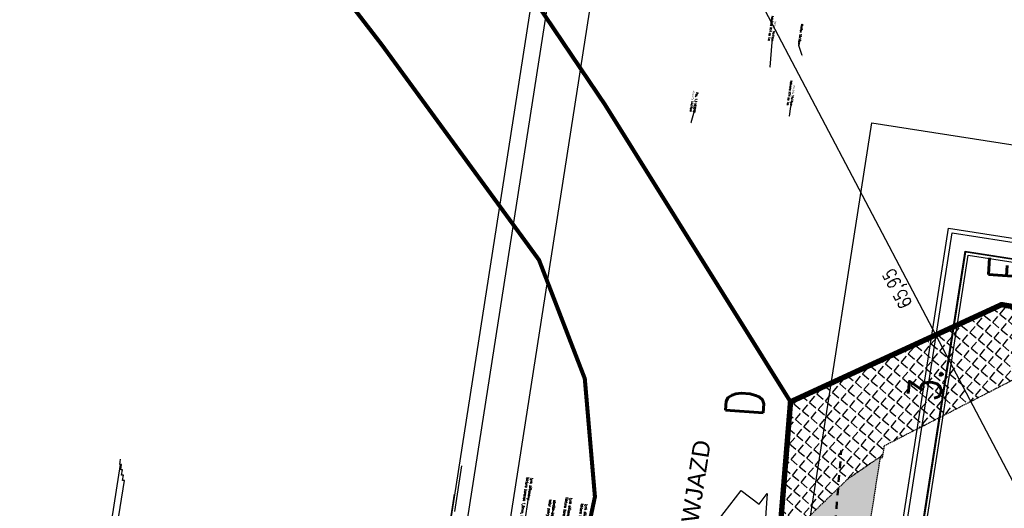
# Model space of a CAD drawing. Extents: x -38969 to 27108, y -24488 to 212598.
# Tile 90 of 256: x -18879 to -11603, y 27915 to 31526. Entities that reach past the tile are written whole.
import ezdxf
from ezdxf import colors
from ezdxf.entities.mleader import LeaderData, LeaderLine
from ezdxf.math import Vec2, Vec3

# ---------------------------------------------------------------- set-up
doc = ezdxf.new("R2010")
doc.units = 0
doc.header["$LTSCALE"] = 100
doc.header["$MEASUREMENT"] = 0
for name, pattern in [('0.5_0.5', [1, 0.5, -0.5]), ('ACAD_ISO03W100', [30, 12, -18]), ('DASHED22', [0.15, 0.1, -0.05])]:
    doc.linetypes.add(name, pattern=pattern)
doc.layers.get('0').update_dxf_attribs({"linetype": 'CONTINUOUS'})
doc.layers.get('DEFPOINTS').update_dxf_attribs({"linetype": 'CONTINUOUS'})
for name, color, linetype in [('-P', 2, 'CONTINUOUS'), ('K_5-TXT', 123, 'CONTINUOUS'), ('P_1-mur', 3, 'CONTINUOUS'), ('p_1-MUW', 1, 'CONTINUOUS'), ('p_1-TXT', 123, 'CONTINUOUS'), ('t_1-dim', 6, 'CONTINUOUS'), ('T_1-granice', 70, 'CONTINUOUS'), ('T_1-HAT', 6, 'CONTINUOUS'), ('T_1-MIEJSCOWY PLAN LINIE', 253, 'CONTINUOUS'), ('T_1-mur', 3, 'CONTINUOUS'), ('T_1-POW', 123, 'DASHED22'), ('T_1-PPOZ I TXT', 10, 'CONTINUOUS'), ('t_1-TXT', 123, 'CONTINUOUS'), ('t_1-TXT1000', 123, 'CONTINUOUS')]:
    doc.layers.add(name, color=color, linetype=linetype)
doc.styles.add('Arial', font='arial.ttf')
doc.styles.add('ROMANS', font='ROMANS.shx', dxfattribs={"width": 0.8})
doc.styles.get("Standard").update_dxf_attribs({"font": 'romans.shx', "width": 0.7})
doc.dimstyles.new('DIM500 PJ', dxfattribs={"dimscale": 10, "dimtxt": 10, "dimasz": 5, "dimexe": 0, "dimexo": 0, "dimgap": 2, "dimtad": 1, "dimlfac": 0.01, "dimrnd": 0.01, "dimzin": 4, "dimtxsty": 'ROMANS', "dimblk1": 'TICK1', "dimblk2": 'TICK1', "dimsah": 1, "dimcen": 0, "dimse1": 1, "dimse2": 1, "dimclrd": 6, "dimclre": 6, "dimclrt": 123, "dimazin": 0, "dimtm": 1e-09, "dimtfac": 1, "dimtmove": 2, "dimatfit": 3, "dimldrblk": 'TICK1', "dimfxl": 1, "dimtolj": 1, "dimarcsym": 0})
pattern_1 = [(320.1447, (-10180.44, 26845.645), (52.8702, 63.3324), [60, -22.5]), (50.1447, (-10180.44, 26845.645), (-63.3324, 52.8702), [60, -22.5])]

# ---------------------------------------------------------------- blocks, each defined once
blk = doc.blocks.new('TICK1')
at = {"color": 0}
for p, q in [((-1, -1), (1, 1)), ((0, 0), (-1, 0)), ((0, -1), (0, 1))]:
    blk.add_line(p, q, dxfattribs=at)
blk = doc.blocks.new('*D1085')
at = {"layer": 'DEFPOINTS', "color": 0}
for p in [(-13890.2, 32477.3), (-13844.9, 32501.1), (-10823.5, 26638.7)]:
    blk.add_point(p, dxfattribs=at)
at = {"layer": 't_1-dim', "color": 6, "lineweight": -2, "transparency": 16777216}
blk.add_line((-10801.4, 26706.7), (-13821.7, 32456.8), dxfattribs=at)
at = {"layer": 't_1-dim', "color": 6, "lineweight": -2, "transparency": 16777216, "xscale": 50, "yscale": 50, "zscale": 50}
for p, rotation in [((-13844.9, 32501.1), 117.7107706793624), ((-10778.2, 26662.5), 297.7107706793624)]:
    blk.add_blockref('TICK1', p, dxfattribs=dict(at, rotation=rotation))
at = {"layer": 't_1-dim', "color": 123, "transparency": 16777216, "insert": (-12381.9, 29544.8), "char_height": 100, "attachment_point": 5, "rotation": 117.71077, "style": 'ROMANS'}
blk.add_mtext('\\A1;65,95', dxfattribs=at)

msp = doc.modelspace()

# ---------------------------------------------------------------- hatches: boundary and pattern name
at = {"layer": 'T_1-HAT'}
h = msp.add_hatch(dxfattribs=at)
h.set_pattern_fill('ANGLE', color=256, scale=300, angle=329)
h.set_pattern_definition(pattern_1)
h.paths.add_polyline_path([(-10766.45676, 29271.91085), (-10826.94386, 29227.73057), (-12492.03404, 28374.3842), (-12505.81332, 28285.94008), (-12528.0207, 28289.39991), (-12761.45883, 28129.40429), (-13039.79343, 27860.03482), (-13275.68506, 27551.96316), (-13182.65149, 28701.46565), (-11622.99334, 29419.86568)])
h = msp.add_hatch(dxfattribs=at)
h.set_pattern_fill('ANGLE', color=256, scale=300, angle=329)
h.set_pattern_definition(pattern_1)
h.paths.add_polyline_path([(-12947.88677, 25549.21122), (-12947.96857, 25549.22396), (-12909.12522, 25798.54503), (-12906.84869, 25798.19035), (-12518.94728, 28287.9863), (-12528.0207, 28289.39991), (-12761.45883, 28129.40429), (-13039.79343, 27860.03482), (-13275.68506, 27551.96316), (-13295.28578, 27319.7396), (-14165.30589, 25484.9322), (-15156.09559, 24009.91643), (-13266.63821, 23504.497), (-13215.6305, 23924.80286), (-13196.43761, 24047.9949), (-13195.39774, 24047.55553)])
h.paths.add_polyline_path([(-10590.60607, 25453.69427), (-10593.60788, 25434.4267), (-10524.79475, 25423.70586), (-10528.64323, 25399.00385), (-10736.14009, 25431.33113), (-10732.29161, 25456.03314), (-10618.30989, 25438.27519), (-10615.30807, 25457.54275), (-10998.18918, 25517.19428), (-11000.67858, 25501.21579), (-12906.84869, 25798.19035), (-12947.88677, 25549.21122), (-10894.13256, 25229.24357), (-10966.65891, 24763.7237), (-10636.42171, 24707.21359), (-10841.60206, 23390.23663), (-11374.47543, 23564.90804), (-12829.02051, 23892.75334), (-12780.23693, 24094.1161), (-13110.46546, 24167.45093), (-13139.15901, 24027.83584), (-13195.39774, 24047.55553), (-13215.6305, 23924.80286), (-13254.9424, 23572.82488), (-11255.36794, 23194.1163), (-9176.51878, 22845.65673), (-9129.11488, 23110.59203), (-9093.5417, 23204.77287), (-8466.78173, 23118.41817), (-7971.09681, 26300.0367), (-8457.23231, 26375.7749), (-8426.59837, 26572.40287), (-10115.07602, 26835.46172), (-10091.67723, 26985.64992), (-10344.77734, 27025.08203), (-10368.17614, 26874.89382), (-10437.34176, 26885.66958), (-10483.36964, 26590.23358), (-8085.29878, 26216.62262), (-8550.19582, 23232.62014), (-10668.63995, 23562.66625), (-10491.76357, 24697.9705), (-9504.67136, 24544.18503), (-9392.7574, 25262.5194), (-10380.83769, 25416.45881), (-10380.14496, 25420.90517)])

# ---------------------------------------------------------------- linework, layer by layer
at = {"layer": '-P'}
for points in [[(-17086.79069, 18874.79454), (-14768.46309, 33755.28369), (-1543.99651, 31694.95855), (-3862.32411, 16814.46941)], [(-16949.74833, 18974.89145), (-14668.36619, 33618.24132), (-1681.03888, 31594.86165), (-3962.42101, 16951.51177)], [(-16591.84848, 19236.30453), (-14406.95311, 33260.34148), (-2038.93872, 31333.44857), (-4223.8341, 17309.41162)], [(-14094.69907, 21060.24363), (-12583.01401, 30763.19206), (-4536.08814, 29509.50947), (-6047.7732, 19806.56103)], [(-13316.92123, 21628.33915), (-12014.91848, 29985.41423), (-5313.86597, 28941.41394), (-6615.86872, 20584.33887)], [(-13281.46028, 21654.24013), (-11989.01751, 29949.95328), (-5349.32692, 28915.51297), (-6641.7697, 20619.79981)], [(-13147.59959, 21752.01312), (-11891.24452, 29816.09259), (-5483.18761, 28817.73998), (-6739.54268, 20753.66051)], [(-13140.57578, 21757.14337), (-11886.11427, 29809.06878), (-5490.21143, 28812.60973), (-6744.67294, 20760.68432)], [(-13116.9711, 21774.38443), (-11868.87321, 29785.4641), (-5513.8161, 28795.36867), (-6761.91399, 20784.289)]]:
    msp.add_lwpolyline(points, close=True, dxfattribs=at)
at = {"layer": 'P_1-mur'}
for p, q in [((-18135.79042, 28238.89432), (-18738.57511, 24369.84189)), ((-15669.27149, 28018.79954), (-16299.15044, 23975.839))]:
    msp.add_line(p, q, dxfattribs=at)
at = {"layer": 'p_1-MUW', "linetype": 'Continuous'}
for p, q in [((-15663.69232, 27892.20859), (-15611.12201, 28229.63801)), ((-18158.48197, 27781.43465), (-18105.91166, 28118.86407)), ((-18118.7567, 28120.86529), (-18112.907, 28158.41234)), ((-18105.91166, 28118.86407), (-18118.7567, 28120.86529))]:
    msp.add_line(p, q, dxfattribs=at)
for points in [[(-18126.8977, 28237.50886), (-18139.74274, 28239.51008), (-18133.89304, 28277.05713)], [(-18119.90235, 28197.9606), (-18132.74739, 28199.96181), (-18126.8977, 28237.50886)], [(-18112.907, 28158.41234), (-18125.75205, 28160.41355), (-18119.90235, 28197.9606)]]:
    msp.add_lwpolyline(points, dxfattribs=at)
at = {"layer": 'T_1-granice', "color": 200, "linetype": 'ACAD_ISO03W100', "ltscale": 0.1, "true_color": 0xba03fc, "const_width": 40}
msp.add_lwpolyline([(-7080.88507, 28692.52326), (-8028.78185, 22517.13308), (-15394.59554, 23662.45758), (-14165.30589, 25484.9322), (-13295.28578, 27319.7396), (-13182.65149, 28701.46565), (-11622.99334, 29419.86568), (-10766.45676, 29271.91085)], close=True, dxfattribs=at)
at = {"layer": 'T_1-MIEJSCOWY PLAN LINIE', "color": 251, "ltscale": 4, "true_color": 0x525252, "const_width": 30}
for points in [[(-12973.33075, 21105.35589), (-16452.52825, 21828.75363), (-16634.91089, 22239.58447), (-15394.59554, 23662.45758), (-14165.30589, 25484.9322), (-13295.28578, 27319.7396), (-13182.65149, 28701.46565), (-14553.73696, 30897.57443), (-16494.55953, 33772.03594), (-18248.57749, 35852.12814), (-18097.60279, 36389.20545), (-16186.27479, 37124.99611), (-12952.41657, 37693.83188), (-11749.90827, 37785.24612), (-7490.79159, 37694.80045), (-4671.43399, 37522.51156), (-4319.37636, 37467.66222), (-2835.33128, 37009.61468), (2178.25305, 34623.1487), (1495.07615, 31389.84378), (1056.67825, 19262.42304), (-2359.65605, 19448.81005)], [(-20941.27011, 18961.96276), (-17366.02197, 23430.57963), (-15830.10956, 25313.39162), (-15059.62985, 26531.41079), (-14822.04685, 27079.83191), (-14628.20464, 28000.19126), (-14703.12909, 28873.04462), (-15041.51543, 29750.17592), (-16202.59867, 31339.81141), (-17276.41949, 32732.62766), (-18249.62591, 34320.81115), (-18853.35554, 34985.22887)]]:
    msp.add_lwpolyline(points, dxfattribs=at)
at = {"layer": 'T_1-mur'}
msp.add_lwpolyline([(-13756.85694, 27775.79886), (-13547.22005, 28047.18073), (-13415.43468, 27945.37925), (-13355.18862, 28023.36976), (-13378.56228, 27700.23507), (-13685.31762, 27596.00688), (-13625.07157, 27673.99738), (-13711.93863, 27741.10039)], close=True, dxfattribs=at)
at = {"layer": 'T_1-POW'}
for points in [[(-10766.45676, 29271.91085), (-10826.94386, 29227.73057), (-12492.03404, 28374.3842), (-12505.81332, 28285.94008), (-12528.0207, 28289.39991), (-12761.45883, 28129.40429), (-13039.79343, 27860.03482), (-13275.68506, 27551.96316), (-13182.65149, 28701.46565), (-11622.99334, 29419.86568)], [(-12906.84869, 25798.19035), (-12518.94728, 28287.9863), (-12528.0207, 28289.39991), (-12761.45883, 28129.40429), (-13039.79343, 27860.03482), (-13275.68506, 27551.96316), (-13295.28578, 27319.7396), (-14165.30589, 25484.9322), (-15156.09559, 24009.91643), (-13266.63821, 23504.497), (-13215.6305, 23924.80286)]]:
    msp.add_lwpolyline(points, close=True, dxfattribs=at)
at = {"layer": 'T_1-PPOZ I TXT', "color": 10, "linetype": '0.5_0.5', "lineweight": 50}
msp.add_lwpolyline([(-13449.07834, 25582.91214), (-13328.08862, 26316.96003), (-12902.80005, 27213.86184), (-12807.53621, 28342.51987)], dxfattribs=at)

# ---------------------------------------------------------------- texts
at = {"layer": 'T_1-mur', "ltscale": 0.6, "style": 'ROMANS', "width": 0.8}
msp.add_text('3.', height=239.616, rotation=84.463693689, dxfattribs=at).set_placement((-12078.84017, 28700.01319))
at = {"layer": 't_1-TXT1000', "color": 60, "style": 'ROMANS', "width": 0.8}
for s, p in [('E', (-11443.60009, 29584.14787)), ('D', (-13386.54325, 28581.49538))]:
    msp.add_text(s, height=280, rotation=85.900027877, dxfattribs=at).set_placement(p)

# ---------------------------------------------------------------- dimensions: what is measured, and where the dimension line sits
at = {"layer": 't_1-dim'}
dim = msp.add_aligned_dim(p1=(-10823.46795, 26638.6654), p2=(-13890.2253, 32477.31033), distance=-51.17095, dimstyle='DIM500 PJ', dxfattribs=at)
dim.commit()
dim.dimension.update_dxf_attribs({"geometry": '*D1085', "text_midpoint": (-12381.94759, 29544.80355)})

# ---------------------------------------------------------------- leaders
at = {"layer": 'K_5-TXT'}
ml = msp.add_multileader_mtext('Standard', dxfattribs=at)
ml.set_content('{\\C4;Murłata 14x14cm\\Pkotwiona M14 co 1m}', color=256)
ml.set_leader_properties(color=6)
ml.build(insert=Vec2(0, 0))
ml.multileader.update_dxf_attribs({"dogleg_length": 0.36, "arrow_head_size": 10})
ctx = ml.context
ctx.base_point, ctx.char_height, ctx.arrow_head_size, ctx.landing_gap_size, ctx.plane_origin, ctx.plane_x_axis, ctx.plane_y_axis = Vec3(-13291.2079, 31535.39186), 15, 10, 0.09, Vec3(-13280.01715, 32174.81707), Vec3(-0.1539394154, -0.9880802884), Vec3(0.9880802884, -0.1539394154)
ctx.text_align_type = 2
notes = []
notes.append((ctx, [(0, (1, 1, 0), (-13318.53908, 31359.9631), (0.1539394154, 0.9880802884), 6.86505, [(1, [(-13334.25415, 31166.21999)], 0, [])])]))
ctx.mtext.insert, ctx.mtext.text_direction, ctx.mtext.rotation, ctx.mtext.alignment, ctx.mtext.flow_direction = Vec3(-13310.05782, 31365.6807), Vec3(-0.1539394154, -0.9880802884), 4.557834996, 3, 5
ml = msp.add_multileader_mtext('Standard', dxfattribs=at)
ml.set_content('{\\C4;Krokiew 10x16cm}', color=256)
ml.set_leader_properties(color=6)
ml.build(insert=Vec2(0, 0))
ml.multileader.update_dxf_attribs({"dogleg_length": 0.36, "arrow_head_size": 10})
ctx = ml.context
ctx.base_point, ctx.char_height, ctx.arrow_head_size, ctx.landing_gap_size, ctx.plane_origin, ctx.plane_x_axis, ctx.plane_y_axis = Vec3(-13098.33147, 31478.60343), 15, 10, 0.09, Vec3(-13261.0157, 32201.92265), Vec3(-0.1539394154, -0.9880802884), Vec3(0.9880802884, -0.1539394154)
ctx.text_align_type = 2
notes.append((ctx, [(0, (1, 1, 0), (-13120.65962, 31335.28728), (0.1539394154, 0.9880802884), 6.86505, [(1, [(-13092.32133, 31250.9874)], 0, [])])]))
ctx.mtext.insert, ctx.mtext.text_direction, ctx.mtext.rotation, ctx.mtext.alignment, ctx.mtext.flow_direction = Vec3(-13112.17836, 31341.00488), Vec3(-0.1539394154, -0.9880802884), 4.557834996, 3, 5
ml = msp.add_multileader_mtext('Standard', dxfattribs=at)
ml.set_content('{\\C4;Murłata 14x14cm\\Pkotwiona M14 co 1m}', color=256)
ml.set_leader_properties(color=6)
ml.build(insert=Vec2(0, 0))
ml.multileader.update_dxf_attribs({"dogleg_length": 0.36, "arrow_head_size": 10})
ctx = ml.context
ctx.base_point, ctx.char_height, ctx.arrow_head_size, ctx.landing_gap_size, ctx.plane_origin, ctx.plane_x_axis, ctx.plane_y_axis = Vec3(-13151.93176, 31058.51775), 15, 10, 0.09, Vec3(-13002.86183, 31733.26678), Vec3(-0.1539394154, -0.9880802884), Vec3(0.9880802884, -0.1539394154)
ctx.text_align_type = 2
notes.append((ctx, [(0, (1, 1, 0), (-13179.26294, 30883.08899), (0.1539394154, 0.9880802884), 6.86505, [(1, [(-13192.60034, 30802.4117)], 0, [])])]))
ctx.mtext.insert, ctx.mtext.text_direction, ctx.mtext.rotation, ctx.mtext.alignment, ctx.mtext.flow_direction = Vec3(-13170.78169, 30888.80659), Vec3(-0.1539394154, -0.9880802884), 4.557834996, 3, 5
ml = msp.add_multileader_mtext('Standard', dxfattribs=at)
ml.set_content('{\\C4;Poz. 1.3 HEB240\\P+murłata 14x14cm}', color=256)
ml.set_leader_properties(color=6)
ml.build(insert=Vec2(0, 0))
ml.multileader.update_dxf_attribs({"dogleg_length": 0.36, "arrow_head_size": 10})
ctx = ml.context
ctx.base_point, ctx.char_height, ctx.arrow_head_size, ctx.landing_gap_size, ctx.plane_origin, ctx.plane_x_axis, ctx.plane_y_axis = Vec3(-13871.64612, 30993.79165), 15, 10, 0.09, Vec3(-13651.10354, 31614.67139), Vec3(-0.1539394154, -0.9880802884), Vec3(0.9880802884, -0.1539394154)
ctx.text_align_type = 2
notes.append((ctx, [(0, (1, 1, 0), (-13896.36033, 30835.16025), (0.1539394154, 0.9880802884), 6.86505, [(1, [(-13918.9747, 30756.52015)], 0, [])])]))
ctx.mtext.insert, ctx.mtext.text_direction, ctx.mtext.rotation, ctx.mtext.alignment, ctx.mtext.flow_direction = Vec3(-13887.87907, 30840.87785), Vec3(-0.1539394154, -0.9880802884), 4.557834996, 3, 5
at = {"layer": 'p_1-TXT', "color": 123}
ml = msp.add_multileader_mtext('Standard', dxfattribs=at)
ml.set_content('tynk silikonowy \\Pfaktura baranek 1,5mm, kolor beżowy pastelowy', color=123, style='ROMANS')
ml.set_leader_properties(color=6)
ml.build(insert=Vec2(0, 0))
ml.multileader.update_dxf_attribs({"text_right_attachment_type": 6, "dogleg_length": 0.36, "arrow_head_size": 13.5, "scale": 75})
ctx = ml.context
ctx.base_point, ctx.scale, ctx.char_height, ctx.arrow_head_size, ctx.landing_gap_size, ctx.plane_origin, ctx.plane_x_axis, ctx.plane_y_axis = Vec3(-15184.03897, 27574.42302), 75, 18.75, 13.5, 6.75, Vec3(-15310.89278, 27731.98156), Vec3(0.1539394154, 0.9880802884), Vec3(-0.9880802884, 0.1539394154)
ctx.right_attachment = 6
notes.append((ctx, [(0, (1, 1, 0), (-15185.97901, 27561.97057), (0.1539394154, 0.9880802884), 12.60267, [(0, [(-15499.05948, 27347.73383)], 0, [])])]))
ctx.mtext.insert, ctx.mtext.text_direction, ctx.mtext.rotation, ctx.mtext.flow_direction = Vec3(-15083.45319, 28138.84523), Vec3(-0.1539394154, -0.9880802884), 4.557834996, 5
ml = msp.add_multileader_mtext('Standard', dxfattribs=at)
ml.set_content('tynk silikonowy \\Pfaktura baranek 1,5mm, kolor jasby brąz', color=123, style='ROMANS')
ml.set_leader_properties(color=6)
ml.build(insert=Vec2(0, 0))
ml.multileader.update_dxf_attribs({"text_right_attachment_type": 6, "dogleg_length": 0.36, "arrow_head_size": 13.5, "scale": 75})
ctx = ml.context
ctx.base_point, ctx.scale, ctx.char_height, ctx.arrow_head_size, ctx.landing_gap_size, ctx.plane_origin, ctx.plane_x_axis, ctx.plane_y_axis = Vec3(-14882.35333, 27504.84058), 75, 18.75, 13.5, 6.75, Vec3(-15074.39494, 27614.7854), Vec3(0.1539394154, 0.9880802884), Vec3(-0.9880802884, 0.1539394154)
ctx.right_attachment = 6
notes.append((ctx, [(0, (1, 1, 0), (-14884.29337, 27492.38813), (0.1539394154, 0.9880802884), 12.60267, [(0, [(-15262.56165, 27230.53767)], 0, [])])]))
ctx.mtext.insert, ctx.mtext.text_direction, ctx.mtext.rotation, ctx.mtext.flow_direction = Vec3(-14794.19266, 27989.51059), Vec3(-0.1539394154, -0.9880802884), 4.557834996, 5
ml = msp.add_multileader_mtext('Standard', dxfattribs=at)
ml.set_content('obróbki blacharskie \\Pkolor pokrycia dachu - ciemny brąz', color=123, style='ROMANS')
ml.set_leader_properties(color=6)
ml.build(insert=Vec2(0, 0))
ml.multileader.update_dxf_attribs({"text_right_attachment_type": 6, "dogleg_length": 0.36, "arrow_head_size": 13.5, "scale": 75})
ctx = ml.context
ctx.base_point, ctx.scale, ctx.char_height, ctx.arrow_head_size, ctx.landing_gap_size, ctx.plane_origin, ctx.plane_x_axis, ctx.plane_y_axis = Vec3(-14994.15777, 27544.84021), 75, 18.75, 13.5, 6.75, Vec3(-15121.01158, 27702.39874), Vec3(0.1539394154, 0.9880802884), Vec3(-0.9880802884, 0.1539394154)
ctx.right_attachment = 6
notes.append((ctx, [(0, (1, 1, 0), (-14996.09782, 27532.38776), (0.1539394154, 0.9880802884), 12.60267, [(0, [(-15254.39732, 27355.63689)], 0, [])])]))
ctx.mtext.insert, ctx.mtext.text_direction, ctx.mtext.rotation, ctx.mtext.flow_direction = Vec3(-14914.79364, 27973.04849), Vec3(-0.1539394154, -0.9880802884), 4.557834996, 5
ml = msp.add_multileader_mtext('Standard', dxfattribs=at)
ml.set_content('tynk silikonowy \\Pfaktura baranek 1,5mm, kolor biały', color=123, style='ROMANS')
ml.set_leader_properties(color=6)
ml.build(insert=Vec2(0, 0))
ml.multileader.update_dxf_attribs({"text_right_attachment_type": 6, "dogleg_length": 0.36, "arrow_head_size": 13.5, "scale": 75})
ctx = ml.context
ctx.base_point, ctx.scale, ctx.char_height, ctx.arrow_head_size, ctx.landing_gap_size, ctx.plane_origin, ctx.plane_x_axis, ctx.plane_y_axis = Vec3(-14758.01076, 27527.42154), 75, 18.75, 13.5, 6.75, Vec3(-14884.86457, 27684.98008), Vec3(0.1539394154, 0.9880802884), Vec3(-0.9880802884, 0.1539394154)
ctx.right_attachment = 6
notes.append((ctx, [(0, (1, 1, 0), (-14759.95081, 27514.96909), (0.1539394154, 0.9880802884), 12.60267, [(0, [(-15073.03128, 27300.73235)], 0, [])])]))
ctx.mtext.insert, ctx.mtext.text_direction, ctx.mtext.rotation, ctx.mtext.flow_direction = Vec3(-14680.40594, 27944.33747), Vec3(-0.1539394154, -0.9880802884), 4.557834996, 5
at = {"layer": 't_1-TXT', "ltscale": 0.6}
ml = msp.add_multileader_mtext('Standard', dxfattribs=at)
ml.set_content('ppp=297,30', color=256)
ml.set_leader_properties()
ml.build(insert=Vec2(0, 0))
ml.multileader.update_dxf_attribs({"dogleg_length": 0.36, "arrow_head_size": 0.09})
ctx = ml.context
ctx.base_point, ctx.char_height, ctx.arrow_head_size, ctx.landing_gap_size, ctx.plane_origin, ctx.plane_x_axis, ctx.plane_y_axis = Vec3(-32072.77193, 59913.30266), 100, 0.09, 0.045, Vec3(-30900.37988, 64272.54371), Vec3(0.081927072, 0.996638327), Vec3(-0.996638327, 0.081927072)
notes.append((ctx, [(0, (0, 0, 0), (0, 0), (1, 0), 1, [])]))
ctx.mtext.insert, ctx.mtext.text_direction, ctx.mtext.rotation, ctx.mtext.flow_direction = Vec3(-32139.2108, 59918.80931), Vec3(0.081927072, 0.996638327), 1.4887773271, 5
ml = msp.add_multileader_mtext('Standard', dxfattribs=at)
ml.set_content('1kond.', color=256)
ml.set_leader_properties()
ml.build(insert=Vec2(0, 0))
ml.multileader.update_dxf_attribs({"dogleg_length": 0.36, "arrow_head_size": 0.09})
ctx = ml.context
ctx.base_point, ctx.char_height, ctx.arrow_head_size, ctx.landing_gap_size, ctx.plane_origin, ctx.plane_x_axis, ctx.plane_y_axis = Vec3(-32578.38797, 60152.18437), 100, 0.09, 0.045, Vec3(-31833.25262, 57759.6945), Vec3(0.0858985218, 0.9963038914), Vec3(-0.9963038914, 0.0858985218)
ctx.text_align_type = 2
notes.append((ctx, [(0, (0, 0, 0), (0, 0), (1, 0), 1, [])]))
ctx.mtext.insert, ctx.mtext.text_direction, ctx.mtext.rotation, ctx.mtext.alignment, ctx.mtext.flow_direction = Vec3(-32597.43945, 60513.29581), Vec3(0.0858985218, 0.9963038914), 1.4847918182, 3, 5
at = {"layer": 't_1-TXT'}
ml = msp.add_multileader_mtext('Standard', dxfattribs=at)
ml.set_content('{\\C10;H}', color=256, style='Arial')
ml.set_leader_properties(color=6)
ml.build(insert=Vec2(0, 0))
ml.multileader.update_dxf_attribs({"dogleg_length": 0.36, "arrow_head_size": 2.025})
ctx = ml.context
ctx.base_point, ctx.char_height, ctx.arrow_head_size, ctx.landing_gap_size, ctx.plane_origin, ctx.plane_x_axis, ctx.plane_y_axis = Vec3(-14295.26698, 31948.97419), 382.5, 2.025, 1.0125, Vec3(-6347.53448, 7966.53864), Vec3(0.1539394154, 0.9880802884), Vec3(-0.9880802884, 0.1539394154)
notes.append((ctx, [(0, (0, 0, 0), (0, 0), (1, 0), 1, [])]))
ctx.mtext.insert, ctx.mtext.text_direction, ctx.mtext.rotation, ctx.mtext.flow_direction = Vec3(-14484.08147, 31979.41553), Vec3(0.1539394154, 0.9880802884), 1.4162423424, 5
ml = msp.add_multileader_mtext('Standard', dxfattribs=at)
ml.set_content('{\\C10;WJAZD}', color=256, style='Arial')
ml.set_leader_properties(color=6)
ml.build(insert=Vec2(0, 0))
ml.multileader.update_dxf_attribs({"dogleg_length": 0.36, "arrow_head_size": 0.675})
ctx = ml.context
ctx.base_point, ctx.char_height, ctx.arrow_head_size, ctx.landing_gap_size, ctx.plane_origin, ctx.plane_x_axis, ctx.plane_y_axis = Vec3(-13927.26295, 27810.82295), 127.5, 0.675, 0.3375, Vec3(-11279.09296, 19816.84512), Vec3(0.1539394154, 0.9880802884), Vec3(-0.9880802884, 0.1539394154)
notes.append((ctx, [(0, (0, 0, 0), (0, 0), (1, 0), 1, [])]))
ctx.mtext.insert, ctx.mtext.text_direction, ctx.mtext.rotation, ctx.mtext.flow_direction = Vec3(-13991.27529, 27821.13742), Vec3(0.1539394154, 0.9880802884), 1.4162423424, 5
for ctx, leaders in notes:
    for number, flags, end, landing, length, lines in leaders:
        leader = LeaderData()
        leader.index, (leader.has_last_leader_line, leader.has_dogleg_vector, leader.attachment_direction) = number, flags
        leader.last_leader_point, leader.dogleg_vector, leader.dogleg_length = Vec3(end), Vec3(landing), length
        for number, points, colour, breaks in lines:
            line = LeaderLine()
            line.index, line.vertices, line.color, line.breaks = number, Vec3.list(points), colors.encode_raw_color(colour), breaks
            leader.lines.append(line)
        ctx.leaders.append(leader)

doc.saveas('drawing.dxf')
